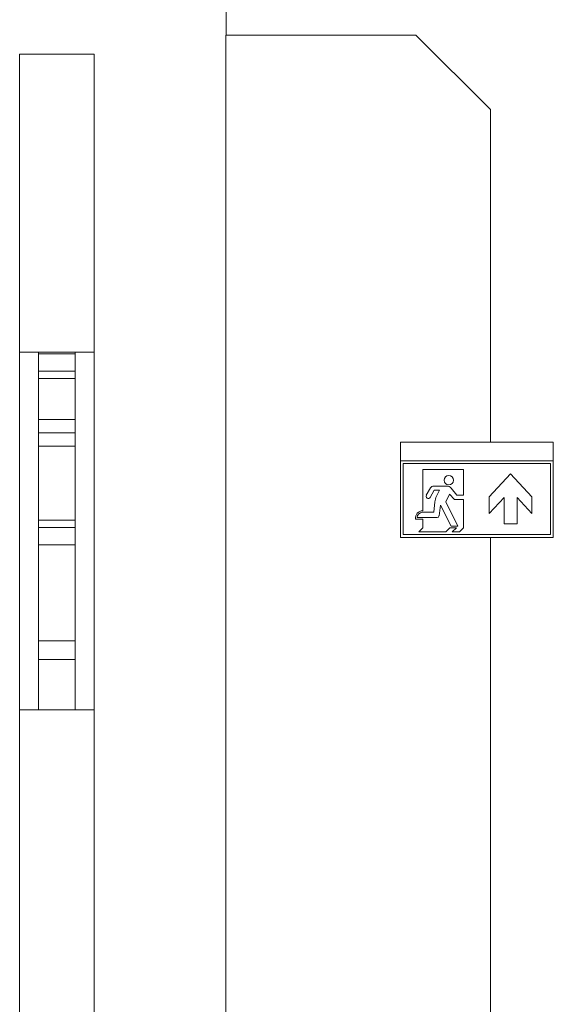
# Model space of a CAD drawing. Header units: millimetres. Extents: x 61846 to 198573, y 13020 to 52988.
# Tile 190 of 240: x 182251 to 182967, y 22546 to 23867. Entities that reach past the tile are written whole.
import ezdxf

# ---------------------------------------------------------------- set-up
doc = ezdxf.new("R2010")
doc.units = ezdxf.units.MM
for name, color, linetype, lineweight in [('A-GENM', 13, 'Continuous', 18), ('E-CABL-TRAY', 211, 'Continuous', 18), ('E-LITE-EQPM', 33, 'Continuous', 18)]:
    doc.layers.add(name, color=color, linetype=linetype, lineweight=lineweight)

# ---------------------------------------------------------------- blocks, each defined once
blk = doc.blocks.new('Cable Tray with Fittings_NLRS_61_CT_UN_kabelladder_DNL_7744594 - Cable Tray with Fittings_NLRS_61_CT_UN_kabelladder_DNL_7744594-501483-GZ lierenkamer 3')
at = {"layer": 'E-CABL-TRAY', "color": 7, "lineweight": 9}
for p, q in [((-46761.9, 23820.9), (-46661.9, 23820.9)), ((-46761.9, 23420.9), (-46761.9, 23820.9)), ((-46661.9, 23420.9), (-46661.9, 23820.9)), ((-46661.9, 23420.9), (-46761.9, 23420.9))]:
    blk.add_line(p, q, dxfattribs=at)
blk = doc.blocks.new('Cable Tray with Fittings_NLRS_61_CT_UN_kabelladder_DNL_7744661 - Cable Tray with Fittings_NLRS_61_CT_UN_kabelladder_DNL_7744661-501497-GZ lierenkamer 3')
at = {"layer": 'E-CABL-TRAY', "color": 7, "lineweight": 9}
for p, q in [((-46761.9, 22940.9), (-46661.9, 22940.9)), ((-46761.9, 21990), (-46761.9, 22940.9)), ((-46661.9, 22940.9), (-46661.9, 16823))]:
    blk.add_line(p, q, dxfattribs=at)
blk = doc.blocks.new('NLRS_61_CTF_UN_ladder bocht omlaag_gen_ISR_NLRS_61_CTF_UN_kabelladder bocht omlaag_DNL_7744724 - NLRS_61_CTF_UN_ladder bocht omlaag_gen_ISR_NLRS_61_CTF_UN_kabelladder bocht omlaag_DNL_7744724-501575-GZ lierenkamer 3')
at = {"layer": 'E-CABL-TRAY', "color": 7, "lineweight": 9}
for p, q in [((-46761.9, 23020.9), (-46761.9, 23420.9)), ((-46736.5, 23420.9), (-46736.5, 23020.9)), ((-46687.3, 23020.9), (-46687.3, 23420.9)), ((-46661.9, 23420.9), (-46661.9, 23020.9)), ((-46736.5, 23418.7), (-46687.3, 23418.7)), ((-46736.5, 23395.3), (-46687.3, 23395.3)), ((-46687.3, 23385.6), (-46736.5, 23385.6)), ((-46736.5, 23330.7), (-46687.3, 23330.7)), ((-46736.5, 23312.7), (-46687.3, 23312.7)), ((-46687.3, 23294.7), (-46736.5, 23294.7)), ((-46736.5, 23195.4), (-46687.3, 23195.4)), ((-46736.5, 23185.7), (-46687.3, 23185.7)), ((-46687.3, 23162.2), (-46736.5, 23162.2)), ((-46736.5, 23033.6), (-46687.3, 23033.6)), ((-46761.9, 22940.9), (-46761.9, 23020.9)), ((-46736.5, 23020.9), (-46736.5, 22940.9)), ((-46736.5, 23008.2), (-46736.5, 23020.9)), ((-46687.3, 22940.9), (-46687.3, 23020.9)), ((-46687.3, 23020.9), (-46687.3, 23008.2)), ((-46661.9, 23020.9), (-46661.9, 22940.9)), ((-46736.5, 23008.2), (-46687.3, 23008.2)), ((-46761.9, 22940.9), (-46736.5, 22940.9)), ((-46687.3, 22940.9), (-46661.9, 22940.9))]:
    blk.add_line(p, q, dxfattribs=at)
blk = doc.blocks.new('NLRS_63_LF_LB_vluchtroute_aanduiding_gen_ISR_NLRS_63_LF_LB_vluchtroute_rechtdoor_DNL_4735480 - NLRS_63_LF_LB_vluchtroute_aanduiding_gen_ISR_NLRS_63_LF_LB_vluchtroute_rechtdoor_DNL_4735480-606748-GZ lierenkamer 3')
at = {"layer": 'E-LITE-EQPM', "color": 7, "lineweight": 9}
for p, q in [((-46250.8, 23275), (-46250.8, 23300)), ((-46250.8, 23300), (-46045.8, 23300)), ((-46045.8, 23300), (-46045.8, 23275)), ((-46045.8, 23275), (-46250.8, 23275)), ((-46045.8, 23275), (-46250.8, 23275)), ((-46250.8, 23275), (-46250.8, 23172.2)), ((-46045.8, 23172.2), (-46045.8, 23275)), ((-46247.1, 23271.3), (-46049.6, 23271.3)), ((-46247.1, 23175.9), (-46247.1, 23271.3)), ((-46049.6, 23271.3), (-46247.1, 23271.3)), ((-46247.1, 23271.3), (-46247.1, 23175.9)), ((-46220.8, 23263.3), (-46166.3, 23263.3)), ((-46220.8, 23207.9), (-46220.8, 23263.3)), ((-46166.3, 23263.3), (-46220.8, 23263.3)), ((-46220.8, 23263.3), (-46220.8, 23207.9)), ((-46166.3, 23263.3), (-46166.3, 23228.7)), ((-46166.3, 23228.7), (-46166.3, 23263.3)), ((-46049.6, 23271.3), (-46049.6, 23175.9)), ((-46049.6, 23175.9), (-46049.6, 23271.3)), ((-46131.7, 23226.8), (-46103.2, 23257.5)), ((-46103.2, 23257.5), (-46131.7, 23226.8)), ((-46103.2, 23257.5), (-46074.6, 23226.8)), ((-46074.6, 23226.8), (-46103.2, 23257.5)), ((-46210.5, 23238.8), (-46216.2, 23228.9)), ((-46216.2, 23228.9), (-46210.5, 23238.8)), ((-46211.1, 23226), (-46205.6, 23235.5)), ((-46205.6, 23235.5), (-46211.1, 23226)), ((-46188.3, 23241.1), (-46206.4, 23241.1)), ((-46206.4, 23241.1), (-46188.3, 23241.1)), ((-46205.6, 23235.5), (-46198.4, 23235.5)), ((-46198.4, 23235.5), (-46205.6, 23235.5)), ((-46198.4, 23235.5), (-46202.5, 23227.5)), ((-46202.5, 23227.5), (-46198.4, 23235.5)), ((-46175.2, 23228.7), (-46182.9, 23238.5)), ((-46182.9, 23238.5), (-46175.2, 23228.7)), ((-46189.8, 23219.9), (-46184.9, 23230.4)), ((-46184.9, 23230.4), (-46189.8, 23219.9)), ((-46184.9, 23230.4), (-46178.4, 23222.9)), ((-46178.4, 23222.9), (-46184.9, 23230.4)), ((-46178.4, 23222.9), (-46166.3, 23222.9)), ((-46166.3, 23222.9), (-46178.4, 23222.9)), ((-46166.3, 23228.7), (-46175.2, 23228.7)), ((-46175.2, 23228.7), (-46166.3, 23228.7)), ((-46166.3, 23222.9), (-46166.3, 23185.2)), ((-46166.3, 23185.2), (-46166.3, 23222.9)), ((-46131.7, 23204.3), (-46131.7, 23226.8)), ((-46131.7, 23226.8), (-46131.7, 23204.3)), ((-46111.9, 23225.6), (-46131.7, 23204.3)), ((-46131.7, 23204.3), (-46111.9, 23225.6)), ((-46111.9, 23190.6), (-46111.9, 23225.6)), ((-46111.9, 23225.6), (-46111.9, 23190.6)), ((-46074.6, 23204.3), (-46094.5, 23225.6)), ((-46094.5, 23225.6), (-46094.5, 23190.6)), ((-46094.5, 23190.6), (-46094.5, 23225.6)), ((-46094.5, 23225.6), (-46074.6, 23204.3)), ((-46074.6, 23226.8), (-46074.6, 23204.3)), ((-46074.6, 23204.3), (-46074.6, 23226.8)), ((-46204.7, 23219.8), (-46205.9, 23205.9)), ((-46205.9, 23205.9), (-46204.7, 23219.8)), ((-46199.1, 23201.2), (-46197.1, 23215.5)), ((-46197.1, 23215.5), (-46199.1, 23201.2)), ((-46197.1, 23215.5), (-46182.7, 23187.2)), ((-46182.7, 23187.2), (-46197.1, 23215.5)), ((-46173.8, 23187.2), (-46189.8, 23219.9)), ((-46189.8, 23219.9), (-46173.8, 23187.2)), ((-46220.8, 23196.9), (-46230.8, 23196.9)), ((-46230.8, 23196.9), (-46220.8, 23196.9)), ((-46228.5, 23198.9), (-46201.8, 23198.9)), ((-46201.8, 23198.9), (-46228.5, 23198.9)), ((-46205.9, 23205.9), (-46221.5, 23205.9)), ((-46221.5, 23205.9), (-46205.9, 23205.9)), ((-46220.8, 23185.2), (-46220.8, 23196.9)), ((-46220.8, 23196.9), (-46220.8, 23185.2)), ((-46226.3, 23179.7), (-46220.8, 23185.2)), ((-46220.8, 23185.2), (-46226.3, 23179.7)), ((-46184.7, 23185.2), (-46190.2, 23179.7)), ((-46190.2, 23179.7), (-46184.7, 23185.2)), ((-46175.8, 23185.2), (-46184.7, 23185.2)), ((-46184.7, 23185.2), (-46175.8, 23185.2)), ((-46182.7, 23187.2), (-46173.8, 23187.2)), ((-46173.8, 23187.2), (-46182.7, 23187.2)), ((-46181.3, 23179.7), (-46175.8, 23185.2)), ((-46175.8, 23185.2), (-46181.3, 23179.7)), ((-46166.3, 23185.2), (-46171.8, 23179.7)), ((-46171.8, 23179.7), (-46166.3, 23185.2)), ((-46094.5, 23190.6), (-46111.9, 23190.6)), ((-46111.9, 23190.6), (-46094.5, 23190.6)), ((-46250.8, 23172.2), (-46045.8, 23172.2)), ((-46049.6, 23175.9), (-46247.1, 23175.9)), ((-46247.1, 23175.9), (-46049.6, 23175.9)), ((-46190.2, 23179.7), (-46226.3, 23179.7)), ((-46226.3, 23179.7), (-46190.2, 23179.7)), ((-46171.8, 23179.7), (-46181.3, 23179.7)), ((-46181.3, 23179.7), (-46171.8, 23179.7))]:
    blk.add_line(p, q, dxfattribs=at)
for centre, radius, start, end in [((-46186.1, 23248.9), 6.26, 0, 180), ((-46186.1, 23248.9), 6.26, 0, 180), ((-46186.1, 23248.9), 6.26, 180, 0), ((-46186.1, 23248.9), 6.26, 180, 0), ((-46206.4, 23236.4), 4.71, 90, 150), ((-46206.4, 23236.4), 4.71, 90, 150), ((-46188.3, 23234.3), 6.79, 38, 90), ((-46188.3, 23234.3), 6.79, 38, 90), ((-46213.6, 23227.4), 2.94, 150, 330), ((-46213.6, 23227.4), 2.94, 150, 330), ((-46183.9, 23218), 20.9, 153, 175), ((-46183.9, 23218), 20.9, 153, 175), ((-46220.8, 23197.8), 10.1, 90, 185.4078), ((-46220.8, 23197.8), 10.1, 90, 185.4078), ((-46221.5, 23198.9), 7, 90, 180), ((-46221.5, 23198.9), 7, 90, 180), ((-46201.8, 23201.5), 2.63, 270, 352), ((-46201.8, 23201.5), 2.63, 270, 352)]:
    blk.add_arc(centre, radius, start, end, dxfattribs=at)
blk = doc.blocks.new('TadP_A_INS_INSTALLATIES_rvt-5-GZ lierenkamer 3')
at = {"layer": 'E-CABL-TRAY', "lineweight": 9}
for name in ['Cable Tray with Fittings_NLRS_61_CT_UN_kabelladder_DNL_7744594 - Cable Tray with Fittings_NLRS_61_CT_UN_kabelladder_DNL_7744594-501483-GZ lierenkamer 3', 'NLRS_61_CTF_UN_ladder bocht omlaag_gen_ISR_NLRS_61_CTF_UN_kabelladder bocht omlaag_DNL_7744724 - NLRS_61_CTF_UN_ladder bocht omlaag_gen_ISR_NLRS_61_CTF_UN_kabelladder bocht omlaag_DNL_7744724-501575-GZ lierenkamer 3', 'Cable Tray with Fittings_NLRS_61_CT_UN_kabelladder_DNL_7744661 - Cable Tray with Fittings_NLRS_61_CT_UN_kabelladder_DNL_7744661-501497-GZ lierenkamer 3']:
    blk.add_blockref(name, (0, 0), dxfattribs=at)
at = {"layer": 'E-LITE-EQPM', "lineweight": 9}
blk.add_blockref('NLRS_63_LF_LB_vluchtroute_aanduiding_gen_ISR_NLRS_63_LF_LB_vluchtroute_rechtdoor_DNL_4735480 - NLRS_63_LF_LB_vluchtroute_aanduiding_gen_ISR_NLRS_63_LF_LB_vluchtroute_rechtdoor_DNL_4735480-606748-GZ lierenkamer 3', (0, 0), dxfattribs=at)
blk = doc.blocks.new('Decorlier staande trommel - Decorlier staande trommel-859245-GZ lierenkamer 3')
at = {"layer": 'A-GENM'}
for p, q in [((-46485, 23846.5), (-46485, 24014.5)), ((-46230.1, 23846.5), (-46485.1, 23846.5)), ((-46485.1, 23846.5), (-46485.1, 21795)), ((-46130.2, 23746.5), (-46230.1, 23846.5)), ((-46130.2, 23300), (-46130.2, 23746.5)), ((-46130.2, 22480), (-46130.2, 23172.2))]:
    blk.add_line(p, q, dxfattribs=at)

msp = doc.modelspace()

# ---------------------------------------------------------------- block references
at = {"color": 210, "lineweight": 5}
msp.add_blockref('TadP_A_INS_INSTALLATIES_rvt-5-GZ lierenkamer 3', (229012.8, 0), dxfattribs=at)
at = {"layer": 'A-GENM'}
msp.add_blockref('Decorlier staande trommel - Decorlier staande trommel-859245-GZ lierenkamer 3', (229012.8, 0), dxfattribs=at)

doc.saveas('drawing.dxf')
